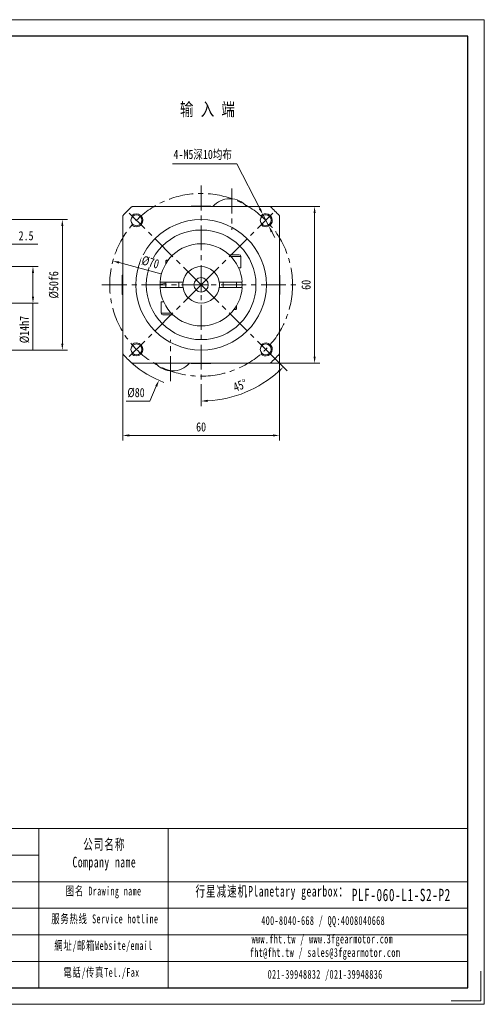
# Model space of a CAD drawing. Header units: millimetres. Extents: x -91 to 443, y -79 to 298.
# Tile 3 of 3: x 265 to 443, y -79 to 298. Entities that reach past the tile are written whole.
import ezdxf

# ---------------------------------------------------------------- set-up
doc = ezdxf.new("R2010")
doc.units = ezdxf.units.MM
doc.header["$LTSCALE"] = 1.5
doc.linetypes.add('CENTER', pattern=[10.16, 6.35, -1.27, 1.27, -1.27])
doc.layers.get('0').update_dxf_attribs({"lineweight": 18})
for name, color, linetype, lineweight in [('1轮廓实线层', 7, 'Continuous', 18), ('3中心线层', 1, 'CENTER', 18), ('7标注层', 4, 'Continuous', 18), ('SLD-0', 7, 'Continuous', 18), ('图框_外框线', 7, 'Continuous', 18)]:
    doc.layers.add(name, color=color, linetype=linetype, lineweight=lineweight)
doc.styles.add('PC_TEXTSTYLE', font='txt', dxfattribs={"width": 0.8})
doc.styles.add('TH_GBDIM', font='txt', dxfattribs={"width": 0.8})
doc.styles.add('标准', font='txt', dxfattribs={"width": 0.667})
doc.dimstyles.new('TH_GBDIM', dxfattribs={"dimtxt": 3.5, "dimasz": 2.5, "dimexe": 2, "dimexo": 0, "dimgap": 1.5, "dimtad": 1, "dimdec": 1, "dimdsep": 46, "dimtxsty": 'TH_GBDIM', "dimcen": 2.5, "dimdle": 5, "dimclrd": 4, "dimclre": 4, "dimclrt": 3, "dimadec": 0, "dimazin": 2, "dimtfac": 0.714286, "dimtdec": 1, "dimtmove": 0, "dimatfit": 3, "dimfxl": 1, "dimtolj": 1, "dimarcsym": 0})

# ---------------------------------------------------------------- blocks, each defined once
blk = doc.blocks.new('*X6')
at = {"layer": '7标注层', "transparency": 16777216}
for points in [[(357, 226.24), (356.26, 225.86), (357.77, 223.83)], [(361.57, 217.35), (360.83, 216.96), (360.06, 219.38)]]:
    blk.add_hatch(color=4, dxfattribs=at).paths.add_polyline_path(points, flags=0)
at = {"layer": '7标注层', "color": 4, "transparency": 16777216}
for p, q in [((323.24, 243.25), (347.79, 243.25)), ((347.79, 243.25), (356.63, 226.05)), ((360.06, 219.38), (357.77, 223.83)), ((361.2, 217.16), (362.34, 214.93))]:
    blk.add_line(p, q, dxfattribs=at)
at = {"layer": '7标注层', "color": 3, "transparency": 16777216, "insert": (334.76, 246.63), "char_height": 3.5, "width": 47.1022, "attachment_point": 5, "style": 'TH_GBDIM'}
blk.add_mtext('4-M5深10均布', dxfattribs=at)
blk = doc.blocks.new('*X7')
at = {"layer": '7标注层', "transparency": 16777216}
for points in [[(306.66, 139.57), (306.66, 138.74), (304.16, 139.16)], [(361.66, 139.57), (361.66, 138.74), (364.16, 139.16)]]:
    blk.add_hatch(color=4, dxfattribs=at).paths.add_polyline_path(points, flags=0)
at = {"layer": '7标注层', "color": 4, "transparency": 16777216}
for p, q in [((304.16, 170.4), (304.16, 137.16)), ((364.16, 170.4), (364.16, 137.16)), ((306.66, 139.16), (361.66, 139.16))]:
    blk.add_line(p, q, dxfattribs=at)
at = {"layer": '7标注层', "color": 3, "transparency": 16777216, "insert": (334.16, 142.41), "char_height": 3.5, "width": 7.1867, "attachment_point": 5, "style": 'TH_GBDIM'}
blk.add_mtext('60', dxfattribs=at)
blk = doc.blocks.new('*X8')
at = {"layer": '7标注层', "transparency": 16777216}
for points in [[(377.2, 224.35), (378.03, 224.35), (377.61, 226.85)], [(377.2, 169.35), (378.03, 169.35), (377.61, 166.85)]]:
    blk.add_hatch(color=4, dxfattribs=at).paths.add_polyline_path(points, flags=0)
at = {"layer": '7标注层', "color": 4, "transparency": 16777216}
for p, q in [((360.62, 226.85), (379.61, 226.85)), ((377.61, 169.35), (377.61, 224.35)), ((360.62, 166.85), (379.61, 166.85))]:
    blk.add_line(p, q, dxfattribs=at)
at = {"layer": '7标注层', "color": 3, "transparency": 16777216, "insert": (374.36, 196.85), "char_height": 3.5, "width": 7.1867, "attachment_point": 5, "rotation": 90, "style": 'TH_GBDIM'}
blk.add_mtext('60', dxfattribs=at)
blk = doc.blocks.new('*X17')
at = {"layer": '7标注层', "transparency": 16777216}
for points in [[(280.62, 219.35), (281.45, 219.35), (281.04, 221.85)], [(280.62, 174.35), (281.45, 174.35), (281.04, 171.85)]]:
    blk.add_hatch(color=4, dxfattribs=at).paths.add_polyline_path(points, flags=0)
at = {"layer": '7标注层', "color": 4, "transparency": 16777216}
for p, q in [((224.73, 221.85), (283.04, 221.85)), ((281.04, 219.35), (281.04, 174.35)), ((224.73, 171.85), (283.04, 171.85))]:
    blk.add_line(p, q, dxfattribs=at)
at = {"layer": '7标注层', "color": 3, "transparency": 16777216, "insert": (277.79, 196.85), "char_height": 3.5, "width": 19.32, "attachment_point": 5, "rotation": 90, "style": 'TH_GBDIM'}
blk.add_mtext('%%C50f6', dxfattribs=at)
blk = doc.blocks.new('*X18')
at = {"layer": '7标注层', "transparency": 16777216}
for points in [[(252.73, 212.8), (252.73, 211.97), (255.23, 212.39)], [(260.23, 212.8), (260.23, 211.97), (257.73, 212.39)]]:
    blk.add_hatch(color=4, dxfattribs=at).paths.add_polyline_path(points, flags=0)
at = {"layer": '7标注层', "color": 4, "transparency": 16777216}
for p, q in [((252.73, 212.39), (250.23, 212.39)), ((255.23, 205.45), (255.23, 214.39)), ((255.23, 212.39), (257.73, 212.39)), ((257.73, 202.85), (257.73, 214.39)), ((260.23, 212.39), (271.6, 212.39))]:
    blk.add_line(p, q, dxfattribs=at)
at = {"layer": '7标注层', "color": 3, "transparency": 16777216, "insert": (267.16, 215.64), "char_height": 3.5, "width": 11.0444, "attachment_point": 5, "style": 'TH_GBDIM'}
blk.add_mtext('2.5', dxfattribs=at)
blk = doc.blocks.new('*X25')
at = {"layer": '7标注层', "transparency": 16777216}
for points in [[(269.38, 201.35), (270.21, 201.35), (269.79, 203.85)], [(269.38, 192.35), (270.21, 192.35), (269.79, 189.85)]]:
    blk.add_hatch(color=4, dxfattribs=at).paths.add_polyline_path(points, flags=0)
at = {"layer": '7标注层', "color": 4, "transparency": 16777216}
for p, q in [((256.73, 203.85), (271.79, 203.85)), ((269.79, 201.35), (269.79, 192.35)), ((256.73, 189.85), (271.79, 189.85)), ((269.79, 189.85), (269.79, 172.09))]:
    blk.add_line(p, q, dxfattribs=at)
at = {"layer": '7标注层', "color": 3, "transparency": 16777216, "insert": (266.54, 179.72), "char_height": 3.5, "width": 19.2889, "attachment_point": 5, "rotation": 90, "style": 'TH_GBDIM'}
blk.add_mtext('%%C14h7', dxfattribs=at)
blk = doc.blocks.new('*X26')
at = {"layer": '7标注层', "transparency": 16777216}
blk.add_hatch(color=4, dxfattribs=at).paths.add_polyline_path([(316.61, 158.15), (317.37, 157.81), (318, 160.26)], flags=0)
at = {"layer": '7标注层', "color": 4, "transparency": 16777216}
for p, q in [((331.66, 196.85), (336.66, 196.85)), ((334.16, 194.35), (334.16, 199.35)), ((314.47, 152.26), (316.99, 157.98)), ((305.5, 152.26), (314.47, 152.26))]:
    blk.add_line(p, q, dxfattribs=at)
blk.add_arc((334.16, 196.85), 40, 228.5904, 249.0338, dxfattribs=at)
at = {"layer": '7标注层', "color": 3, "transparency": 16777216, "insert": (309.24, 155.51), "char_height": 3.5, "width": 11.3867, "attachment_point": 5, "style": 'TH_GBDIM'}
blk.add_mtext('%%C80', dxfattribs=at)
blk = doc.blocks.new('*X28')
at = {"transparency": 16777216}
for points in [[(363.55, 163.95), (364.12, 163.35), (365.65, 165.37)], [(336.68, 151.98), (336.65, 152.81), (334.16, 152.33)]]:
    blk.add_hatch(color=4, dxfattribs=at).paths.add_polyline_path(points, flags=0)
at = {"color": 4, "transparency": 16777216}
for p, q in [((361.68, 169.34), (367.06, 163.95)), ((334.16, 158.85), (334.16, 150.33))]:
    blk.add_line(p, q, dxfattribs=at)
blk.add_arc((334.16, 196.85), 44.53, 273.2173, 311.7827, dxfattribs=at)
at = {"color": 3, "transparency": 16777216, "insert": (349.09, 158.37), "char_height": 3.5, "width": 12.5056, "attachment_point": 5, "rotation": 21.1964, "style": 'TH_GBDIM'}
blk.add_mtext('45%%D', dxfattribs=at)
blk = doc.blocks.new('*X29')
at = {"layer": '7标注层', "transparency": 16777216}
blk.add_hatch(color=4, dxfattribs=at).paths.add_polyline_path([(302.91, 205.77), (302.69, 204.96), (300.39, 206.02)], flags=0)
at = {"layer": '7标注层', "color": 4, "transparency": 16777216}
blk.add_line((318.76, 201.04), (302.8, 205.37), dxfattribs=at)
at = {"layer": '7标注层', "color": 3, "transparency": 16777216, "insert": (314.75, 205.49), "char_height": 3.5, "width": 12.792, "attachment_point": 5, "rotation": 344.8165, "style": 'TH_GBDIM'}
blk.add_mtext('%%C70', dxfattribs=at)

msp = doc.modelspace()

# ---------------------------------------------------------------- linework, layer by layer
at = {"color": 7, "linetype": 'Continuous', "lineweight": 15}
for p, q in [((360.622244, 226.853256), (307.707217, 226.853256)), ((330.399731, 227.033256), (330.399731, 226.853256)), ((330.399731, 227.033256), (337.929731, 227.033256)), ((337.929731, 227.033256), (337.929731, 226.853256)), ((345.183971, 229.853278), (345.14549, 229.853278)), ((304.164731, 223.310769), (304.164731, 170.395743)), ((364.164731, 170.395743), (364.164731, 223.310769)), ((344.926352, 208.353256), (346.977231, 208.353256)), ((347.289731, 207.728256), (345.557574, 207.728256)), ((346.977231, 208.353256), (348.789731, 208.353256)), ((349.414731, 207.728256), (347.289731, 207.728256)), ((349.414731, 207.728256), (349.414731, 203.353256)), ((320.664731, 206.153256), (320.664731, 204.965746)), ((321.453613, 206.153256), (320.664731, 206.153256)), ((320.864731, 206.353256), (321.586914, 206.353256)), ((303.984731, 193.088256), (303.984731, 200.618256)), ((349.414731, 203.353256), (348.510897, 203.353256)), ((364.344731, 200.618256), (364.344731, 193.088256)), ((318.53018, 195.850626), (318.505825, 196.360185)), ((326.731696, 197.853256), (318.947553, 197.853256)), ((320.664731, 197.853256), (320.664731, 195.853256)), ((325.664731, 197.853256), (325.664731, 195.853256)), ((349.381908, 197.853256), (341.597765, 197.853256)), ((342.664731, 197.853256), (342.664731, 195.853256)), ((347.664731, 197.853256), (347.664731, 195.853256)), ((349.807828, 197.712285), (349.616223, 197.863815)), ((318.947553, 195.853256), (326.731696, 195.853256)), ((341.597765, 195.853256), (349.381908, 195.853256)), ((318.914731, 190.353256), (318.914731, 185.978256)), ((318.914731, 190.353256), (319.818564, 190.353256)), ((347.664731, 188.740766), (347.664731, 187.553256)), ((318.914731, 185.978256), (321.039731, 185.978256)), ((321.352231, 185.353256), (319.539731, 185.353256)), ((321.039731, 185.978256), (322.771887, 185.978256)), ((323.403109, 185.353256), (321.352231, 185.353256)), ((347.464731, 187.353256), (346.727075, 187.353256)), ((346.875848, 187.553256), (347.664731, 187.553256)), ((307.707217, 166.853256), (360.622244, 166.853256)), ((330.399731, 166.853256), (330.399731, 166.673256)), ((337.929731, 166.673256), (330.399731, 166.673256)), ((337.929731, 166.853256), (337.929731, 166.673256)), ((323.14549, 163.853234), (323.183971, 163.853234))]:
    msp.add_line(p, q, dxfattribs=at)
for points in [[(318.505825, 196.360185), (318.519484, 197.672217), (318.530199, 197.856182)], [(349.79921, 197.85699), (349.830548, 196.690168), (349.799235, 195.849908)]]:
    msp.add_lwpolyline(points, dxfattribs=at)
for centre in [(309.415993, 221.601993), (358.913468, 221.601993), (309.415993, 172.104519), (358.913468, 172.104519)]:
    msp.add_circle(centre, 2.1)
for radius in [25, 21, 2.75, 2.75]:
    msp.add_circle((334.164731, 196.853256), radius, dxfattribs=at)
for centre, radius, start, end in [((334.164731, 196.853256), 40, 131.40962211, 138.59037789), ((345.14549, 221.353278), 8.5, 90, 139.67997746), ((345.183971, 221.353278), 8.5, 40.32002254, 90), ((334.164731, 196.853256), 40, 41.40962211, 48.59037789), ((334.164731, 196.853256), 15.75, 3.64027588, 176.35972412), ((348.789731, 207.728256), 0.625, 360, 90), ((334.164731, 196.853256), 7, 8.2132107, 171.7867893), ((320.007472, 195.23013), 2.125, 71.98306934, 135.24046322), ((320.247523, 199.91493), 2.125, 255.97720168, 281.32259052), ((334.164731, 196.853256), 7, 171.7867893, 188.2132107), ((334.164731, 196.853256), 7, 351.7867893, 8.2132107), ((334.164731, 196.853256), 15.75, 183.64027588, 356.35972412), ((334.164731, 196.853256), 7, 188.2132107, 351.7867893), ((319.539731, 185.978256), 0.625, 180, 270), ((334.164731, 196.853256), 40, 221.40962211, 228.59037789), ((334.164731, 196.853256), 40, 311.40962211, 318.59037789), ((323.14549, 172.353234), 8.5, 220.32002254, 270), ((323.183971, 172.353234), 8.5, 270, 319.67997746)]:
    msp.add_arc(centre, radius, start, end, dxfattribs=at)
at = {"color": 4}
for centre, start, end in [((309.415993, 221.601993), 227.0467131, 135), ((358.913468, 221.601993), 225, 137.0467131), ((309.415993, 172.104519), 225, 132.9532869), ((358.913468, 172.104519), 222.9532869, 135)]:
    msp.add_arc(centre, 2.5, start, end, dxfattribs=at)
at = {"color": 7, "linetype": 'Continuous', "lineweight": 15}
for points in [[(320.864731, 206.353256), (320.664731, 206.153256)], [(304.164731, 200.618256), (303.984731, 200.618256)], [(364.344731, 200.618256), (364.164731, 200.618256)], [(318.947553, 197.853256), (318.446509, 197.853256)], [(327.236527, 197.853256), (326.731696, 197.853256)], [(341.597765, 197.853256), (341.092934, 197.853256)], [(349.882952, 197.853256), (349.381908, 197.853256)], [(303.984731, 193.088256), (304.164731, 193.088256)], [(318.446509, 195.853256), (318.947553, 195.853256)], [(326.731696, 195.853256), (327.236527, 195.853256)], [(341.092934, 195.853256), (341.597765, 195.853256)], [(349.381908, 195.853256), (349.882952, 195.853256)], [(364.164731, 193.088256), (364.344731, 193.088256)], [(347.464731, 187.353256), (347.664731, 187.553256)]]:
    msp.add_open_spline(points, degree=1, dxfattribs=at)
at = {"layer": '3中心线层'}
for p, q in [((334.164731, 234.853256), (334.164731, 158.853256)), ((345.915412, 233.743328), (345.915412, 217.901705)), ((334.164731, 196.853256), (306.652855, 224.365131)), ((334.164731, 196.853256), (361.676606, 224.365131)), ((296.164731, 196.853256), (372.164731, 196.853256)), ((334.164731, 196.853256), (306.652855, 169.341381)), ((334.164731, 196.853256), (361.676606, 169.341381)), ((322.414049, 159.963183), (322.414049, 175.804807))]:
    msp.add_line(p, q, dxfattribs=at)
msp.add_circle((334.164731, 196.853256), 35, dxfattribs=at)
at = {"layer": '图框_外框线'}
for p, q in [((-43.698109, -11.450464), (436.226792, -11.450464)), ((272.021674, -11.450464), (272.021674, -72.409759)), ((321.575098, -11.450464), (321.575098, -72.409759)), ((2.29402, -21.621546), (272.021674, -21.621546)), ((-43.698109, -31.792628), (436.226792, -31.792628)), ((2.29402, -41.963711), (436.226792, -41.963711)), ((2.29402, -52.134793), (436.226792, -52.134793)), ((2.29402, -62.305875), (436.226792, -62.305875))]:
    msp.add_line(p, q, dxfattribs=at)
at = {"layer": '图框_外框线', "color": 3}
msp.add_lwpolyline([(441.306715, -66.059856), (441.306715, -77.489682), (429.876889, -77.489682)], dxfattribs=at)

# ---------------------------------------------------------------- texts
at = {"color": 3, "insert": (326.063556, 266.606048), "char_height": 5, "width": 52.02970359, "attachment_point": 1, "style": 'PC_TEXTSTYLE'}
msp.add_mtext('输 入 端', dxfattribs=at)
at = {"layer": 'SLD-0', "color": 1, "attachment_point": 2, "style": '标准'}
for s, insert, char_height, width in [('\\T1.1;公司名称\\PCompany name', (297.112671, -15.465811), 4.06843293, 52.67350354), ('\\T1.1;图名 Drawing name', (296.834575, -33.667523), 3.39036077, 43.35825372), ('\\T1.1;  行星减速机Planetary gearbox：', (359.337999, -33.405998), 4.06843293, 63.9868487), ('\\T1.1;\\pxt5; PLF-060-L1-S2-P2', (409.601747, -34.486186), 4.74650508, 43.98962396), ('\\T1.1;服务热线 Service hotline', (297.315351, -44.328443), 3.39036077, 48.30525995), ('\\T1.1;400-8040-668 / QQ:4008040668', (380.889028, -44.976263), 3.39036077, 98.71174138), ('\\T1.1;www.fht.tw / www.3fgearmotor.com ', (380.576418, -52.037928), 3.39036077, 98.8228635), ('\\T1.1;網址/邮箱Website/email', (296.78744, -54.54307), 3.39036077, 50.28122893), ('\\T1.1;\\pxt12;fht@fht.tw / sales@3fgearmotor.com ', (381.609664, -57.20055), 3.39036077, 98.8228635), ('\\T1.1;電話/传真Tel./Fax', (296.027848, -64.837336), 3.39036077, 50.88596474), ('\\T1.1;021-39948832 /021-39948836 ', (381.645115, -65.578613), 3.39036077, 75.45873196)]:
    msp.add_mtext(s, dxfattribs=dict(at, insert=insert, char_height=char_height, width=width))

# ---------------------------------------------------------------- dimensions: what is measured, and where the dimension line sits
dim = msp.add_angular_dim_2l(base=(350.26448, 155.337888), line1=((334.164731, 234.853256), (334.164731, 158.853256)), line2=((334.164731, 196.853256), (361.676606, 169.341381)), dimstyle='TH_GBDIM', override={"dimtad": 1, "dimtih": 0, "dimtoh": 0, "dimsah": 1, "dimtdec": 0, "dimtzin": 8})
dim.commit()
dim.dimension.update_dxf_attribs({"geometry": '*X28', "text_midpoint": (350.26448, 155.337888), "dimtype": 162})
at = {"layer": '7标注层'}
dim = msp.add_diameter_dim_2p(p1=(360.056347, 219.378521), p2=(357.770589, 223.825465), text='4-M5深10均布', dimstyle='TH_GBDIM', override={"dimtoh": 1, "dimdec": 0, "dimpost": '%%C<>', "dimsah": 1, "dimtzin": 0}, dxfattribs=at)
dim.commit()
dim.dimension.update_dxf_attribs({"geometry": '*X6', "text_midpoint": (347.787541, 243.247493), "dimtype": 163})
dim = msp.add_diameter_dim_2p(p1=(350.326355, 233.442898), p2=(318.003106, 160.263614), dimstyle='TH_GBDIM', override={"dimtih": 1, "dimtoh": 1, "dimpost": '%%C<>', "dimsah": 1, "dimtofl": 0, "dimtzin": 0}, dxfattribs=at)
dim.commit()
dim.dimension.update_dxf_attribs({"geometry": '*X26', "text_midpoint": (314.469856, 152.264395), "dimtype": 163})
dim = msp.add_linear_dim(base=(377.614275, 226.853256), p1=(360.622244, 166.853256), p2=(360.622244, 226.853256), angle=90, dimstyle='TH_GBDIM', override={"dimdec": 5, "dimsah": 1, "dimtzin": 0}, dxfattribs=at)
dim.commit()
dim.dimension.update_dxf_attribs({"geometry": '*X8', "text_midpoint": (377.614275, 196.853256), "dimtype": 160})
dim = msp.add_linear_dim(base=(281.036322, 171.853256), p1=(224.73092, 221.853256), p2=(224.73092, 171.853256), angle=90, text='%%C<>f6', dimstyle='TH_GBDIM', override={"dimdec": 5, "dimsah": 1, "dimtzin": 0}, dxfattribs=at)
dim.commit()
dim.dimension.update_dxf_attribs({"geometry": '*X17', "text_midpoint": (281.036322, 196.853256), "dimtype": 160})
dim = msp.add_linear_dim(base=(257.73092, 212.387671), p1=(255.23092, 205.453256), p2=(257.73092, 202.853256), dimstyle='TH_GBDIM', override={"dimdec": 5, "dimsah": 1, "dimtzin": 0}, dxfattribs=at)
dim.commit()
dim.dimension.update_dxf_attribs({"geometry": '*X18', "text_midpoint": (267.164253, 215.637671)})
dim = msp.add_linear_dim(base=(269.794347, 189.853256), p1=(256.73092, 203.853256), p2=(256.73092, 189.853256), angle=90, text='%%C<>h7', dimstyle='TH_GBDIM', override={"dimdec": 5, "dimsah": 1, "dimtzin": 0}, dxfattribs=at)
dim.commit()
dim.dimension.update_dxf_attribs({"geometry": '*X25', "text_midpoint": (266.544347, 179.719923)})
dim = msp.add_linear_dim(base=(364.164731, 139.156152), p1=(304.164731, 170.395743), p2=(364.164731, 170.395743), dimstyle='TH_GBDIM', override={"dimdec": 5, "dimsah": 1, "dimtzin": 0}, dxfattribs=at)
dim.commit()
dim.dimension.update_dxf_attribs({"geometry": '*X7', "text_midpoint": (334.164731, 139.156152), "dimtype": 160})

# ---------------------------------------------------------------- next in the draw order: wipeouts: each hides what was drawn before it
msp.add_wipeout([(310.63527, 204.585802), (311.656722, 208.349661), (318.862743, 206.394061), (317.841291, 202.630202)]).dxf.layer = '1轮廓实线层'

# ---------------------------------------------------------------- next in the draw order: linework, layer by layer
at = {"layer": '图框_外框线', "color": 3}
msp.add_lwpolyline([(-90.815164, -78.759662), (442.576696, -78.759662), (442.576696, 298.424581), (-90.815164, 298.424581)], close=True, dxfattribs=at)
at = {"layer": '图框_外框线', "color": 3, "lineweight": 25}
msp.add_lwpolyline([(-59.065649, -72.409759), (436.226792, -72.409759), (436.226792, 292.074678), (-59.065649, 292.074678)], close=True, dxfattribs=at)

# ---------------------------------------------------------------- next in the draw order: dimensions: what is measured, and where the dimension line sits
at = {"layer": '7标注层'}
dim = msp.add_diameter_dim_2p(p1=(367.942954, 187.686379), p2=(300.386507, 206.020133), dimstyle='TH_GBDIM', override={"dimdec": 5, "dimpost": '%%C<>', "dimsah": 1, "dimtzin": 0}, dxfattribs=at)
dim.commit()
dim.dimension.update_dxf_attribs({"geometry": '*X29', "text_midpoint": (313.897797, 202.353382), "dimtype": 163})

doc.saveas('drawing.dxf')
